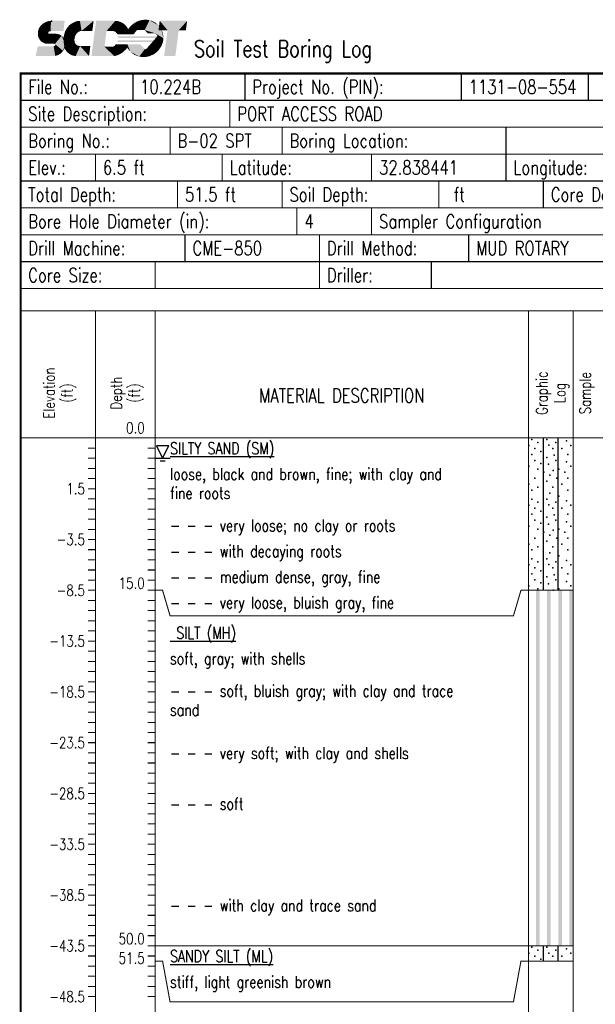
# Model space of a CAD drawing. Extents: x -0.1 to 7.6, y 0 to 10.3.
# Tile 2 of 3: x 0 to 3.8, y 3.7 to 10.3. Entities that reach past the tile are written whole.
import ezdxf
from ezdxf.enums import TextEntityAlignment as Align

# ---------------------------------------------------------------- set-up
doc = ezdxf.new("R2010")
doc.units = 0
doc.linetypes.add('Solid', pattern=[0])
doc.layers.get('0').update_dxf_attribs({"linetype": 'Solid'})
doc.styles.add('ROMAND', font='romand', dxfattribs={"height": 1})

# ---------------------------------------------------------------- blocks, each defined once
blk = doc.blocks.new('DGRFC_WTLEV1')
at = {"color": 7, "linetype": 'Solid'}
for points in [[(0, 0), (0.05, 0.1), (-0.05, 0.1), (0, 0)], [(-0.06, 0), (0.06, 0)], [(-0.02, -0.02), (0.02, -0.02)]]:
    blk.add_lwpolyline(points, dxfattribs=at)
blk = doc.blocks.new('DGRFC_SCDOT')
at = {"color": 7}
blk.add_point((832.817, 1897.5), dxfattribs=at)
for points in [[(309.317, 1696), (178.681, 1515.949), (309.317, 1696), (115.583, 1225.443)], [(661.817, 1266.5), (309.317, 1696), (661.817, 1266.5), (115.583, 1225.443)], [(309.317, 1696), (248.317, 1625), (309.317, 1696), (178.681, 1515.949)], [(248.317, 1625), (213.317, 1575), (248.317, 1625), (178.681, 1515.949)], [(803.563, 1907.5), (578.304, 1861.188), (803.563, 1907.5), (309.317, 1696)], [(742.817, 1359), (803.563, 1907.5), (742.817, 1359), (309.317, 1696)], [(578.304, 1861.188), (424.817, 1786.5), (578.304, 1861.188), (309.317, 1696)], [(424.817, 1786.5), (371.817, 1745.5), (424.817, 1786.5), (309.317, 1696)], [(690.817, 1337.5), (742.817, 1359), (690.817, 1337.5), (309.317, 1696)], [(666.317, 1313), (690.817, 1337.5), (666.317, 1313), (309.317, 1696)], [(661.817, 1266.5), (666.317, 1313), (661.817, 1266.5), (309.317, 1696)], [(578.304, 1861.188), (500.317, 1827), (578.304, 1861.188), (424.817, 1786.5)], [(803.563, 1907.5), (683.468, 1894.869), (803.563, 1907.5), (578.304, 1861.188)], [(742.817, 1359), (792.817, 1364), (742.817, 1359), (803.563, 1907.5)], [(792.817, 1364), (1462.685, 1364), (792.817, 1364), (803.563, 1907.5)], [(1462.685, 1364), (1533.157, 1907.5), (1462.685, 1364), (803.563, 1907.5)], [(1865.317, 1745), (1610.817, 1456.5), (1865.317, 1745), (1512.817, 1224.5)], [(1865.317, 1745), (1512.817, 1224.5), (1865.317, 1745), (2121.317, 1187.5)], [(1865.317, 1745), (1706.317, 1596.5), (1865.317, 1745), (1610.817, 1456.5)], [(1706.317, 1596.5), (1656.817, 1526.5), (1706.317, 1596.5), (1610.817, 1456.5)], [(1865.317, 1745), (1764.317, 1666), (1865.317, 1745), (1706.317, 1596.5)], [(1865.317, 1745), (1819.817, 1710), (1865.317, 1745), (1764.317, 1666)], [(2332.817, 1907.5), (2076.317, 1857), (2332.817, 1907.5), (1865.317, 1745)], [(2332.817, 1907.5), (1865.317, 1745), (2332.817, 1907.5), (2331.721, 1361.494)], [(2076.317, 1857), (1980.817, 1811.5), (2076.317, 1857), (1865.317, 1745)], [(1865.317, 1745), (2121.317, 1187.5), (1865.317, 1745), (2174.398, 1250.847)], [(1865.317, 1745), (2174.398, 1250.847), (1865.317, 1745), (2238.817, 1309.5)], [(1865.317, 1745), (2238.817, 1309.5), (1865.317, 1745), (2331.721, 1361.494)], [(2332.817, 1907.5), (2212.317, 1897.5), (2332.817, 1907.5), (2076.317, 1857)], [(2212.317, 1897.5), (2166.817, 1887), (2212.317, 1897.5), (2076.317, 1857)], [(2332.817, 1907.5), (2331.721, 1361.494), (2332.817, 1907.5), (2418.317, 1374)], [(2332.817, 1907.5), (2418.317, 1374), (2332.817, 1907.5), (3054.882, 1907.5)], [(2418.317, 1374), (2985.706, 1374), (2418.317, 1374), (3054.882, 1907.5)], [(3183.817, 1907.5), (2943.614, 55), (3183.817, 1907.5), (3626.817, 538.5)], [(3734.503, 1369), (4195.817, 1907.5), (3734.503, 1369), (3183.817, 1907.5)], [(3183.817, 1907.5), (3626.817, 538.5), (3183.817, 1907.5), (3734.503, 1369)], [(3734.503, 1369), (4099.082, 1369), (3734.503, 1369), (4195.817, 1907.5)], [(4099.082, 1369), (4160.439, 1350.733), (4099.082, 1369), (4195.817, 1907.5)], [(4160.439, 1350.733), (4220.229, 1312.938), (4160.439, 1350.733), (4195.817, 1907.5)], [(4356.817, 1882), (4251.317, 1902.5), (4356.817, 1882), (4195.817, 1907.5)], [(4628.817, 1766.5), (4356.817, 1882), (4628.817, 1766.5), (4195.817, 1907.5)], [(4220.229, 1312.938), (4628.817, 1766.5), (4220.229, 1312.938), (4195.817, 1907.5)], [(4220.229, 1312.938), (4267.433, 1268.843), (4220.229, 1312.938), (4628.817, 1766.5)], [(4356.817, 1882), (4306.317, 1897.5), (4356.817, 1882), (4251.317, 1902.5)], [(4267.433, 1268.843), (4857.747, 1192.5), (4267.433, 1268.843), (4628.817, 1766.5)], [(4487.817, 1842), (4402.317, 1872), (4487.817, 1842), (4356.817, 1882)], [(4628.817, 1766.5), (4487.817, 1842), (4628.817, 1766.5), (4356.817, 1882)], [(4628.817, 1766.5), (4568.317, 1806.5), (4628.817, 1766.5), (4487.817, 1842)], [(4729.317, 1681), (4678.817, 1731), (4729.317, 1681), (4628.817, 1766.5)], [(4809.817, 1585), (4729.317, 1681), (4809.817, 1585), (4628.817, 1766.5)], [(4870.317, 1459.5), (4809.817, 1585), (4870.317, 1459.5), (4628.817, 1766.5)], [(4857.747, 1192.5), (4870.317, 1459.5), (4857.747, 1192.5), (4628.817, 1766.5)], [(4809.817, 1585), (4769.817, 1640.5), (4809.817, 1585), (4729.317, 1681)], [(4870.317, 1459.5), (4840.317, 1535), (4870.317, 1459.5), (4809.817, 1585)], [(5177.317, 1771.5), (5036.317, 1660.5), (5177.317, 1771.5), (4870.317, 1459.5)], [(5177.317, 1771.5), (4870.317, 1459.5), (5177.317, 1771.5), (5335.984, 1419)], [(5036.317, 1660.5), (4935.817, 1545), (5036.317, 1660.5), (4870.317, 1459.5)], [(5177.317, 1771.5), (5106.817, 1721), (5177.317, 1771.5), (5036.317, 1660.5)], [(5620.317, 1952.5), (5418.817, 1902.5), (5620.317, 1952.5), (5177.317, 1771.5)], [(5620.317, 1952.5), (5177.317, 1771.5), (5620.317, 1952.5), (5335.984, 1419)], [(5418.817, 1902.5), (5318.317, 1857), (5418.817, 1902.5), (5177.317, 1771.5)], [(5318.317, 1857), (5247.817, 1817), (5318.317, 1857), (5177.317, 1771.5)], [(5620.317, 1952.5), (5335.984, 1419), (5620.317, 1952.5), (5746.317, 1419)], [(5620.317, 1952.5), (5519.976, 1931.727), (5620.317, 1952.5), (5418.817, 1902.5)], [(5806.817, 1967.5), (5705.817, 1962.5), (5806.817, 1967.5), (5620.317, 1952.5)], [(5998.019, 1940.67), (5806.817, 1967.5), (5998.019, 1940.67), (5620.317, 1952.5)], [(5998.019, 1940.67), (5620.317, 1952.5), (5998.019, 1940.67), (5746.317, 1419)], [(5998.019, 1940.67), (5746.317, 1419), (5998.019, 1940.67), (6305.317, 1248)], [(5998.019, 1940.67), (5902.317, 1957.5), (5998.019, 1940.67), (5806.817, 1967.5)], [(6194.317, 1873), (6093.817, 1912.5), (6194.317, 1873), (5998.019, 1940.67)], [(6467.593, 1671.111), (6194.317, 1873), (6467.593, 1671.111), (5998.019, 1940.67)], [(6467.593, 1671.111), (5998.019, 1940.67), (6467.593, 1671.111), (6305.317, 1248)], [(6467.593, 1671.111), (6330.737, 1794.501), (6467.593, 1671.111), (6194.317, 1873)], [(6734.166, 992.295), (6467.593, 1671.111), (6734.166, 992.295), (6305.317, 1248)], [(6623.949, 1445.352), (6562.817, 1548.5), (6623.949, 1445.352), (6467.593, 1671.111)], [(6734.166, 992.295), (6623.949, 1445.352), (6734.166, 992.295), (6467.593, 1671.111)], [(6538.361, 1907.5), (6474.372, 1414), (6538.361, 1907.5), (6949.907, 1414)], [(7540.22, 1414), (7983.957, 1907.5), (7540.22, 1414), (6538.361, 1907.5)], [(7540.22, 1414), (6538.361, 1907.5), (7540.22, 1414), (6949.907, 1414)], [(7540.22, 1414), (7919.968, 1414), (7540.22, 1414), (7983.957, 1907.5)], [(178.681, 1515.949), (131.317, 1384.5), (178.681, 1515.949), (115.583, 1225.443)], [(131.317, 1384.5), (119.789, 1309.648), (131.317, 1384.5), (115.583, 1225.443)], [(686.817, 1233), (661.817, 1266.5), (686.817, 1233), (115.583, 1225.443)], [(686.817, 1233), (115.583, 1225.443), (686.817, 1233), (324.317, 800)], [(115.583, 1225.443), (119.789, 1162.29), (115.583, 1225.443), (127.817, 1110)], [(115.583, 1225.443), (127.817, 1110), (115.583, 1225.443), (147.817, 1041.5)], [(115.583, 1225.443), (147.817, 1041.5), (115.583, 1225.443), (324.317, 800)], [(178.681, 1515.949), (152.817, 1453.5), (178.681, 1515.949), (131.317, 1384.5)], [(147.817, 1041.5), (201.817, 934.5), (147.817, 1041.5), (324.317, 800)], [(724.317, 1224.5), (686.817, 1233), (724.317, 1224.5), (324.317, 800)], [(724.317, 1224.5), (324.317, 800), (724.317, 1224.5), (961.1, 699.5)], [(1365.317, 1122), (783.317, 1223), (1365.317, 1122), (724.317, 1224.5)], [(1365.317, 1122), (724.317, 1224.5), (1365.317, 1122), (961.1, 699.5)], [(1365.317, 1122), (1079.317, 1223), (1365.317, 1122), (783.317, 1223)], [(1365.317, 1122), (961.1, 699.5), (1365.317, 1122), (1011.579, 686.534)], [(1448.817, 324), (1365.317, 1122), (1448.817, 324), (1011.579, 686.534)], [(1365.317, 1122), (1195.317, 1207.5), (1365.317, 1122), (1079.317, 1223)], [(1365.317, 1122), (1275.817, 1177.5), (1365.317, 1122), (1195.317, 1207.5)], [(1485.317, 993), (1424.317, 1074.5), (1485.317, 993), (1365.317, 1122)], [(1547.817, 717.5), (1485.317, 993), (1547.817, 717.5), (1365.317, 1122)], [(1448.817, 324), (1547.817, 717.5), (1448.817, 324), (1365.317, 1122)], [(1512.817, 1224.5), (1481.327, 1080.619), (1512.817, 1224.5), (1476.21, 991.523)], [(1512.817, 1224.5), (1476.21, 991.523), (1512.817, 1224.5), (1476.21, 801.477)], [(1512.817, 1224.5), (1476.21, 801.477), (1512.817, 1224.5), (2046.839, 940.182)], [(1512.817, 1224.5), (1489.83, 1140.199), (1512.817, 1224.5), (1481.327, 1080.619)], [(1610.817, 1456.5), (1551.817, 1350.5), (1610.817, 1456.5), (1512.817, 1224.5)], [(1512.817, 1224.5), (2046.839, 940.182), (1512.817, 1224.5), (2059.594, 1025.295)], [(1512.817, 1224.5), (2059.594, 1025.295), (1512.817, 1224.5), (2074.817, 1080.5)], [(1512.817, 1224.5), (2074.817, 1080.5), (1512.817, 1224.5), (2121.317, 1187.5)], [(2074.817, 1080.5), (2091.317, 1117), (2074.817, 1080.5), (2121.317, 1187.5)], [(4267.433, 1268.843), (4298.902, 1234.197), (4267.433, 1268.843), (4857.747, 1192.5)], [(4298.902, 1234.197), (4321.317, 1192.5), (4298.902, 1234.197), (4857.747, 1192.5)], [(6335.317, 1001.5), (6400.817, 1082), (6335.317, 1001.5), (4341.817, 1082)], [(6335.317, 1001.5), (4341.817, 1082), (6335.317, 1001.5), (4349.252, 1045.219)], [(4349.252, 1045.219), (4351.817, 1001.5), (4349.252, 1045.219), (6335.317, 1001.5)], [(4870.317, 1459.5), (4857.747, 1192.5), (4870.317, 1459.5), (5162.317, 1192.5)], [(4870.317, 1459.5), (5162.317, 1192.5), (4870.317, 1459.5), (5335.984, 1419)], [(5746.317, 1419), (5907.317, 1248), (5746.317, 1419), (6305.317, 1248)], [(6734.166, 992.295), (6305.317, 1248), (6734.166, 992.295), (6420.817, 1117)], [(6335.317, 1001.5), (6734.166, 992.295), (6335.317, 1001.5), (6400.817, 1082)], [(6734.166, 992.295), (6420.817, 1117), (6734.166, 992.295), (6400.817, 1082)], [(6695.718, 1260.64), (6660.317, 1371), (6695.718, 1260.64), (6623.949, 1445.352)], [(6734.166, 992.295), (6695.718, 1260.64), (6734.166, 992.295), (6623.949, 1445.352)], [(6727.817, 1102), (6713.661, 1186.242), (6727.817, 1102), (6695.718, 1260.64)], [(6734.166, 992.295), (6727.817, 1102), (6734.166, 992.295), (6695.718, 1260.64)], [(6949.907, 1414), (6773.693, 55), (6949.907, 1414), (7364.006, 55)], [(6949.907, 1414), (7364.006, 55), (6949.907, 1414), (7540.22, 1414)], [(117.817, 563.5), (0, 55), (117.817, 563.5), (1033.762, 55)], [(117.817, 563.5), (1033.762, 55), (117.817, 563.5), (949.817, 563.5)], [(201.817, 934.5), (235.817, 885), (201.817, 934.5), (275.317, 847)], [(201.817, 934.5), (275.317, 847), (201.817, 934.5), (324.317, 800)], [(324.317, 800), (435.281, 737.057), (324.317, 800), (580.817, 699.5)], [(324.317, 800), (580.817, 699.5), (324.317, 800), (961.1, 699.5)], [(435.281, 737.057), (515.205, 707.585), (435.281, 737.057), (580.817, 699.5)], [(1033.762, 55), (998.959, 581.278), (1033.762, 55), (949.817, 563.5)], [(1448.817, 324), (1032.612, 614.96), (1448.817, 324), (998.959, 581.278)], [(1033.762, 55), (1448.817, 324), (1033.762, 55), (998.959, 581.278)], [(1448.817, 324), (1011.579, 686.534), (1448.817, 324), (1039.317, 650)], [(1448.817, 324), (1039.317, 650), (1448.817, 324), (1032.612, 614.96)], [(1448.817, 324), (1542.817, 548.5), (1448.817, 324), (1547.817, 717.5)], [(1448.817, 324), (1517.317, 442.5), (1448.817, 324), (1542.817, 548.5)], [(1476.21, 801.477), (2046.839, 859.324), (1476.21, 801.477), (2046.839, 940.182)], [(1476.21, 801.477), (2050.817, 800), (1476.21, 801.477), (2046.839, 859.324)], [(1476.21, 801.477), (1492.317, 654), (1476.21, 801.477), (1532.317, 473)], [(1476.21, 801.477), (1532.317, 473), (1476.21, 801.477), (2063.846, 757.188)], [(1476.21, 801.477), (2063.846, 757.188), (1476.21, 801.477), (2050.817, 800)], [(1547.817, 717.5), (1532.317, 848), (1547.817, 717.5), (1485.317, 993)], [(1492.317, 654), (1512.317, 538.5), (1492.317, 654), (1532.317, 473)], [(1517.317, 442.5), (1537.317, 513), (1517.317, 442.5), (1542.817, 548.5)], [(1547.817, 717.5), (1542.817, 770), (1547.817, 717.5), (1532.317, 848)], [(1532.317, 473), (2091.317, 714.5), (1532.317, 473), (2063.846, 757.188)], [(1532.317, 473), (2131.817, 659), (1532.317, 473), (2091.317, 714.5)], [(1532.317, 473), (1808.317, 147.5), (1532.317, 473), (2131.817, 659)], [(1542.817, 548.5), (1547.817, 624), (1542.817, 548.5), (1547.817, 717.5)], [(1542.817, 548.5), (1547.817, 588.5), (1542.817, 548.5), (1547.817, 624)], [(1808.317, 147.5), (2109.817, 55), (1808.317, 147.5), (2131.817, 659)], [(2109.817, 55), (2230.817, 594), (2109.817, 55), (2131.817, 659)], [(2109.817, 55), (2342.317, 579.5), (2109.817, 55), (2230.817, 594)], [(2109.817, 55), (2814.678, 55), (2109.817, 55), (2342.317, 579.5)], [(2814.678, 55), (2882.751, 579.988), (2814.678, 55), (2342.317, 579.5)], [(2943.614, 55), (4143.817, 55), (2943.614, 55), (3626.817, 538.5)], [(4143.817, 55), (4019.317, 538.5), (4143.817, 55), (3626.817, 538.5)], [(4143.817, 55), (4091.832, 555.928), (4143.817, 55), (4019.317, 538.5)], [(4143.817, 55), (4147.317, 577.5), (4143.817, 55), (4091.832, 555.928)], [(4143.817, 55), (4578.317, 236.5), (4143.817, 55), (4147.317, 577.5)], [(4578.317, 236.5), (4173.317, 607.5), (4578.317, 236.5), (4147.317, 577.5)], [(4578.317, 236.5), (4233.817, 678), (4578.317, 236.5), (4173.317, 607.5)], [(4578.317, 236.5), (4833.526, 678), (4578.317, 236.5), (4233.817, 678)], [(4327.413, 882.5), (4301.317, 795), (4327.413, 882.5), (6153.817, 795)], [(6231.317, 882.5), (4327.413, 882.5), (6231.317, 882.5), (6153.817, 795)], [(4578.317, 236.5), (4734.317, 377), (4578.317, 236.5), (4833.526, 678)], [(4734.317, 377), (4824.817, 493), (4734.317, 377), (4833.526, 678)], [(4833.526, 678), (4824.817, 493), (4833.526, 678), (4991.317, 281.5)], [(5505.798, 678), (4833.526, 678), (5505.798, 678), (4991.317, 281.5)], [(5505.798, 678), (4991.317, 281.5), (5505.798, 678), (5459.317, 25)], [(5756.317, 422.5), (5505.798, 678), (5756.317, 422.5), (5459.317, 25)], [(6153.817, 795), (5831.817, 427.5), (6153.817, 795), (6471.317, 357)], [(6153.817, 795), (6703.408, 779.363), (6153.817, 795), (6734.166, 992.295)], [(6231.317, 882.5), (6153.817, 795), (6231.317, 882.5), (6734.166, 992.295)], [(6153.817, 795), (6471.317, 357), (6153.817, 795), (6703.408, 779.363)], [(6335.317, 1001.5), (6231.317, 882.5), (6335.317, 1001.5), (6734.166, 992.295)], [(6471.317, 357), (6586.817, 518), (6471.317, 357), (6703.408, 779.363)], [(6586.817, 518), (6662.317, 664), (6586.817, 518), (6703.408, 779.363)], [(6586.817, 518), (6632.317, 588.5), (6586.817, 518), (6662.317, 664)], [(6703.408, 779.363), (6721.784, 871.96), (6703.408, 779.363), (6734.166, 992.295)], [(1033.762, 55), (1250.817, 140.5), (1033.762, 55), (1448.817, 324)], [(1033.762, 55), (1154.817, 95.5), (1033.762, 55), (1250.817, 140.5)], [(1250.817, 140.5), (1375.817, 236), (1250.817, 140.5), (1448.817, 324)], [(1250.817, 140.5), (1300.817, 171), (1250.817, 140.5), (1375.817, 236)], [(1300.817, 171), (1341.317, 201), (1300.817, 171), (1375.817, 236)], [(1375.817, 236), (1421.317, 283), (1375.817, 236), (1448.817, 324)], [(1448.817, 324), (1496.317, 390.5), (1448.817, 324), (1517.317, 442.5)], [(1517.317, 442.5), (1527.317, 473), (1517.317, 442.5), (1537.317, 513)], [(1532.317, 473), (1542.817, 422.5), (1532.317, 473), (1624.317, 297)], [(1532.317, 473), (1624.317, 297), (1532.317, 473), (1808.317, 147.5)], [(1624.317, 297), (1677.317, 245), (1624.317, 297), (1715.817, 209)], [(1624.317, 297), (1715.817, 209), (1624.317, 297), (1808.317, 147.5)], [(1808.317, 147.5), (1874.817, 110.5), (1808.317, 147.5), (1935.317, 85.5)], [(1808.317, 147.5), (1935.317, 85.5), (1808.317, 147.5), (2109.817, 55)], [(1935.317, 85.5), (1990.817, 70), (1935.317, 85.5), (2030.817, 65)], [(1935.317, 85.5), (2030.817, 65), (1935.317, 85.5), (2109.817, 55)], [(2030.817, 65), (2067.817, 58), (2030.817, 65), (2109.817, 55)], [(4143.817, 55), (4311.317, 95.5), (4143.817, 55), (4578.317, 236.5)], [(4143.817, 55), (4200.817, 65), (4143.817, 55), (4311.317, 95.5)], [(4311.317, 95.5), (4437.317, 150.5), (4311.317, 95.5), (4578.317, 236.5)], [(4437.317, 150.5), (4502.817, 186), (4437.317, 150.5), (4578.317, 236.5)], [(4578.317, 236.5), (4658.817, 307), (4578.317, 236.5), (4734.317, 377)], [(4734.317, 377), (4784.817, 437.5), (4734.317, 377), (4824.817, 493)], [(4824.817, 493), (4915.817, 367), (4824.817, 493), (4991.317, 281.5)], [(4991.317, 281.5), (5066.817, 216), (4991.317, 281.5), (5137.317, 166)], [(4991.317, 281.5), (5137.317, 166), (4991.317, 281.5), (5459.317, 25)], [(5137.317, 166), (5207.817, 115.5), (5137.317, 166), (5318.317, 70)], [(5137.317, 166), (5318.317, 70), (5137.317, 166), (5459.317, 25)], [(5756.317, 422.5), (5459.317, 25), (5756.317, 422.5), (5741.317, 0)], [(5459.317, 25), (5605.317, 0), (5459.317, 25), (5741.317, 0)], [(5831.817, 427.5), (5816.817, 417.5), (5831.817, 427.5), (5741.317, 0)], [(5831.817, 427.5), (5741.317, 0), (5831.817, 427.5), (6199.317, 135.5)], [(5771.008, 415.662), (5756.317, 422.5), (5771.008, 415.662), (5741.317, 0)], [(5816.817, 417.5), (5796.817, 412.5), (5816.817, 417.5), (5741.317, 0)], [(5786.317, 412.5), (5771.008, 415.662), (5786.317, 412.5), (5741.317, 0)], [(5796.817, 412.5), (5786.317, 412.5), (5796.817, 412.5), (5741.317, 0)], [(5741.317, 0), (5982.817, 45), (5741.317, 0), (6199.317, 135.5)], [(5741.317, 0), (5867.317, 15), (5741.317, 0), (5982.817, 45)], [(5831.817, 427.5), (6199.317, 135.5), (5831.817, 427.5), (6471.317, 357)], [(5982.817, 45), (6093.817, 85.5), (5982.817, 45), (6199.317, 135.5)], [(6199.317, 135.5), (6355.317, 241.5), (6199.317, 135.5), (6471.317, 357)], [(6199.317, 135.5), (6284.817, 186), (6199.317, 135.5), (6355.317, 241.5)], [(6355.317, 241.5), (6415.817, 301.5), (6355.317, 241.5), (6471.317, 357)], [(6471.317, 357), (6536.817, 442.5), (6471.317, 357), (6586.817, 518)]]:
    blk.add_solid(points, dxfattribs=at)

msp = doc.modelspace()

# ---------------------------------------------------------------- linework, layer by layer
at = {"color": 7, "linetype": 'Solid'}
for points, const_width in [([(0, 0.7), (7.6, 0.7), (7.6, 9.94), (0, 9.94), (0, 0.7)], 0.014), ([(0, 9.76), (7.6, 9.76)], 0.007), ([(1.4, 9.76), (1.4, 9.58)], 0.007), ([(0, 9.58), (7.6, 9.58)], 0.007), ([(1, 9.58), (1, 9.4)], 0.007), ([(1.75, 9.58), (1.75, 9.4)], 0.007), ([(3.25, 9.58), (3.25, 9.4)], 0.007), ([(0, 9.4), (7.6, 9.4)], 0.007), ([(0.5, 9.4), (0.5, 9.22)], 0.007), ([(1.35, 9.4), (1.35, 9.22)], 0.007), ([(2.35, 9.4), (2.35, 9.22)], 0.007), ([(3.25, 9.4), (3.25, 9.22)], 0.007), ([(0, 9.22), (7.6, 9.22)], 0.007), ([(1.05, 9.22), (1.05, 9.04)], 0.007), ([(1.75, 9.22), (1.75, 9.04)], 0.007), ([(2.8, 9.22), (2.8, 9.04)], 0.007), ([(3.5, 9.22), (3.5, 9.04)], 0.007), ([(0, 9.04), (7.6, 9.04)], 0.007), ([(1.85, 9.04), (1.85, 8.86)], 0.007), ([(2.35, 9.04), (2.35, 8.86)], 0.007), ([(0, 8.86), (7.6, 8.86)], 0.007), ([(1.1, 8.86), (1.1, 8.68)], 0.007), ([(2, 8.86), (2, 8.68)], 0.007), ([(3, 8.86), (3, 8.68)], 0.007), ([(0, 8.68), (7.6, 8.68)], 0.007), ([(0.9, 8.68), (0.9, 8.5)], 0.007), ([(2, 8.68), (2, 8.5)], 0.007), ([(2.75, 8.68), (2.75, 8.5)], 0.007), ([(0, 8.5), (7.6, 8.5)], 0.007), ([(0, 8.35), (7.6, 8.35)], 0.007), ([(0.5, 8.35), (0.5, 0.7)], 0.007), ([(0.9, 8.35), (0.9, 0.7)], 0.007), ([(3.4, 8.35), (3.4, 0.7)], 0.007), ([(3.7, 8.35), (3.7, 0.7)], 0.007), ([(0, 7.5), (7.6, 7.5)], 0.007), ([(0.9, 7.5), (0.85, 7.5)], 0.007), ([(0.5, 7.432), (0.45, 7.432)], 0.007), ([(0.9, 7.432), (0.85, 7.432)], 0.007), ([(0.5, 7.364), (0.45, 7.364)], 0.007), ([(0.9, 7.364), (0.85, 7.364)], 0.007), ([(0.5, 7.296), (0.45, 7.296)], 0.007), ([(0.9, 7.296), (0.85, 7.296)], 0.007), ([(0.5, 7.228), (0.45, 7.228)], 0.007), ([(0.9, 7.228), (0.85, 7.228)], 0.007), ([(0.5, 7.16), (0.45, 7.16)], 0.007), ([(0.9, 7.16), (0.85, 7.16)], 0.007), ([(0.5, 7.092), (0.45, 7.092)], 0.007), ([(0.9, 7.092), (0.85, 7.092)], 0.007), ([(0.5, 7.024), (0.45, 7.024)], 0.007), ([(0.9, 7.024), (0.85, 7.024)], 0.007), ([(0.5, 6.956), (0.45, 6.956)], 0.007), ([(0.9, 6.956), (0.85, 6.956)], 0.007), ([(0.5, 6.888), (0.45, 6.888)], 0.007), ([(0.9, 6.888), (0.85, 6.888)], 0.007), ([(0.5, 6.82), (0.45, 6.82)], 0.007), ([(0.9, 6.82), (0.85, 6.82)], 0.007), ([(0.5, 6.752), (0.45, 6.752)], 0.007), ([(0.9, 6.752), (0.85, 6.752)], 0.007), ([(0.5, 6.684), (0.45, 6.684)], 0.007), ([(0.9, 6.684), (0.85, 6.684)], 0.007), ([(0.5, 6.616), (0.45, 6.616)], 0.007), ([(0.9, 6.616), (0.85, 6.616)], 0.007), ([(0.5, 6.548), (0.45, 6.548)], 0.007), ([(0.9, 6.548), (0.85, 6.548)], 0.007), ([(0.5, 6.48), (0.45, 6.48)], 0.007), ([(0.9, 6.48), (0.85, 6.48)], 0.007), ([(0.9, 6.48), (0.95, 6.48), (1, 6.3098), (3.3, 6.3098), (3.35, 6.48), (3.4, 6.48)], 0.007), ([(3.4, 6.48), (3.7, 6.48)], 0.007), ([(0.5, 6.412), (0.45, 6.412)], 0.007), ([(0.9, 6.412), (0.85, 6.412)], 0.007), ([(0.5, 6.344), (0.45, 6.344)], 0.007), ([(0.9, 6.344), (0.85, 6.344)], 0.007), ([(0.5, 6.276), (0.45, 6.276)], 0.007), ([(0.9, 6.276), (0.85, 6.276)], 0.007), ([(0.5, 6.208), (0.45, 6.208)], 0.007), ([(0.9, 6.208), (0.85, 6.208)], 0.007), ([(0.5, 6.14), (0.45, 6.14)], 0.007), ([(0.9, 6.14), (0.85, 6.14)], 0.007), ([(0.5, 6.072), (0.45, 6.072)], 0.007), ([(0.9, 6.072), (0.85, 6.072)], 0.007), ([(0.5, 6.004), (0.45, 6.004)], 0.007), ([(0.9, 6.004), (0.85, 6.004)], 0.007), ([(0.5, 5.936), (0.45, 5.936)], 0.007), ([(0.9, 5.936), (0.85, 5.936)], 0.007), ([(0.5, 5.868), (0.45, 5.868)], 0.007), ([(0.9, 5.868), (0.85, 5.868)], 0.007), ([(0.5, 5.8), (0.45, 5.8)], 0.007), ([(0.9, 5.8), (0.85, 5.8)], 0.007), ([(0.5, 5.732), (0.45, 5.732)], 0.007), ([(0.9, 5.732), (0.85, 5.732)], 0.007), ([(0.5, 5.664), (0.45, 5.664)], 0.007), ([(0.9, 5.664), (0.85, 5.664)], 0.007), ([(0.5, 5.596), (0.45, 5.596)], 0.007), ([(0.9, 5.596), (0.85, 5.596)], 0.007), ([(0.5, 5.528), (0.45, 5.528)], 0.007), ([(0.9, 5.528), (0.85, 5.528)], 0.007), ([(0.5, 5.46), (0.45, 5.46)], 0.007), ([(0.9, 5.46), (0.85, 5.46)], 0.007), ([(0.5, 5.392), (0.45, 5.392)], 0.007), ([(0.9, 5.392), (0.85, 5.392)], 0.007), ([(0.5, 5.324), (0.45, 5.324)], 0.007), ([(0.9, 5.324), (0.85, 5.324)], 0.007), ([(0.5, 5.256), (0.45, 5.256)], 0.007), ([(0.9, 5.256), (0.85, 5.256)], 0.007), ([(0.5, 5.188), (0.45, 5.188)], 0.007), ([(0.9, 5.188), (0.85, 5.188)], 0.007), ([(0.5, 5.12), (0.45, 5.12)], 0.007), ([(0.9, 5.12), (0.85, 5.12)], 0.007), ([(0.5, 5.052), (0.45, 5.052)], 0.007), ([(0.9, 5.052), (0.85, 5.052)], 0.007), ([(0.5, 4.984), (0.45, 4.984)], 0.007), ([(0.9, 4.984), (0.85, 4.984)], 0.007), ([(0.5, 4.916), (0.45, 4.916)], 0.007), ([(0.9, 4.916), (0.85, 4.916)], 0.007), ([(0.5, 4.848), (0.45, 4.848)], 0.007), ([(0.9, 4.848), (0.85, 4.848)], 0.007), ([(0.5, 4.78), (0.45, 4.78)], 0.007), ([(0.9, 4.78), (0.85, 4.78)], 0.007), ([(0.5, 4.712), (0.45, 4.712)], 0.007), ([(0.9, 4.712), (0.85, 4.712)], 0.007), ([(0.5, 4.644), (0.45, 4.644)], 0.007), ([(0.9, 4.644), (0.85, 4.644)], 0.007), ([(0.5, 4.576), (0.45, 4.576)], 0.007), ([(0.9, 4.576), (0.85, 4.576)], 0.007), ([(0.5, 4.508), (0.45, 4.508)], 0.007), ([(0.9, 4.508), (0.85, 4.508)], 0.007), ([(0.5, 4.44), (0.45, 4.44)], 0.007), ([(0.9, 4.44), (0.85, 4.44)], 0.007), ([(0.5, 4.372), (0.45, 4.372)], 0.007), ([(0.9, 4.372), (0.85, 4.372)], 0.007), ([(0.5, 4.304), (0.45, 4.304)], 0.007), ([(0.9, 4.304), (0.85, 4.304)], 0.007), ([(0.5, 4.236), (0.45, 4.236)], 0.007), ([(0.9, 4.236), (0.85, 4.236)], 0.007), ([(0.5, 4.168), (0.45, 4.168)], 0.007), ([(0.9, 4.168), (0.85, 4.168)], 0.007), ([(0.5, 4.1), (0.45, 4.1)], 0.007), ([(0.9, 4.1), (0.85, 4.1)], 0.007), ([(0.9, 4.1), (3.4, 4.1)], 0.007), ([(3.4, 4.1), (3.7, 4.1)], 0.007), ([(0.5, 4.032), (0.45, 4.032)], 0.007), ([(0.9, 4.032), (0.85, 4.032)], 0.007), ([(0.5, 3.964), (0.45, 3.964)], 0.007), ([(0.9, 3.964), (0.85, 3.964)], 0.007), ([(0.9, 3.998), (0.95, 3.998), (1, 3.7258), (3.3, 3.7258), (3.35, 3.998), (3.4, 3.998)], 0.007), ([(3.4, 3.998), (3.7, 3.998)], 0.007), ([(0.5, 3.896), (0.45, 3.896)], 0.007), ([(0.9, 3.896), (0.85, 3.896)], 0.007), ([(0.5, 3.828), (0.45, 3.828)], 0.007), ([(0.9, 3.828), (0.85, 3.828)], 0.007), ([(0.5, 3.76), (0.45, 3.76)], 0.007), ([(0.9, 3.76), (0.85, 3.76)], 0.007)]:
    msp.add_lwpolyline(points, dxfattribs=dict(at, const_width=const_width))
for points in [[(0.75, 9.94), (0.75, 9.76)], [(1.5, 9.94), (1.5, 9.76)], [(2.95, 9.94), (2.95, 9.76)], [(3.8, 9.94), (3.8, 9.76)], [(3.5, 6.48), (3.5, 7.5)], [(3.6, 6.48), (3.6, 7.5)], [(3.5, 3.998), (3.5, 4.1)], [(3.6, 3.998), (3.6, 4.1)]]:
    msp.add_lwpolyline(points, dxfattribs=at)
at = {"color": 7}
for p in [(3.4035, 7.45), (3.4235, 7.49), (3.4635, 7.47), (3.5235, 7.49), (3.5373, 7.4518), (3.5835, 7.47), (3.6553, 7.48), (3.6835, 7.45), (3.4235, 7.39), (3.4435, 7.43), (3.4835, 7.41), (3.5635, 7.43), (3.5736, 7.3845), (3.6235, 7.43), (3.6635, 7.39), (3.4435, 7.35), (3.4835, 7.33), (3.5235, 7.37), (3.5345, 7.3236), (3.5835, 7.35), (3.6544, 7.3391), (3.4035, 7.31), (3.4635, 7.29), (3.5035, 7.27), (3.5654, 7.2818), (3.6035, 7.29), (3.6435, 7.27), (3.6835, 7.31), (3.4035, 7.19), (3.4435, 7.23), (3.5235, 7.21), (3.5435, 7.25), (3.5909, 7.23), (3.6235, 7.19), (3.6635, 7.23), (3.4235, 7.15), (3.4635, 7.17), (3.5435, 7.13), (3.5635, 7.17), (3.6635, 7.15), (3.4235, 7.09), (3.4635, 7.07), (3.5235, 7.09), (3.5835, 7.07), (3.6035, 7.11), (3.6553, 7.08), (3.4035, 7.05), (3.4235, 6.99), (3.4435, 7.03), (3.4835, 7.01), (3.5373, 7.0518), (3.5635, 7.03), (3.6235, 7.03), (3.6635, 6.99), (3.6835, 7.05), (3.4435, 6.95), (3.4835, 6.93), (3.5235, 6.97), (3.5345, 6.9236), (3.5736, 6.9845), (3.5835, 6.95), (3.6544, 6.9391), (3.4035, 6.91), (3.4635, 6.89), (3.5035, 6.87), (3.5654, 6.8818), (3.6035, 6.89), (3.6435, 6.87), (3.6835, 6.91), (3.4035, 6.79), (3.4435, 6.83), (3.5235, 6.81), (3.5435, 6.85), (3.5909, 6.83), (3.6235, 6.79), (3.6635, 6.83), (3.4235, 6.75), (3.4635, 6.77), (3.5435, 6.73), (3.5635, 6.77), (3.6635, 6.75), (3.4235, 6.69), (3.4635, 6.67), (3.5235, 6.69), (3.5835, 6.67), (3.6035, 6.71), (3.6553, 6.68), (3.4035, 6.65), (3.4435, 6.63), (3.4835, 6.61), (3.5373, 6.6518), (3.5635, 6.63), (3.6235, 6.63), (3.6835, 6.65), (3.4235, 6.59), (3.4435, 6.55), (3.4835, 6.53), (3.5235, 6.57), (3.5736, 6.5845), (3.5835, 6.55), (3.6544, 6.5391), (3.6635, 6.59), (3.4035, 6.51), (3.4635, 6.49), (3.5345, 6.5236), (3.5654, 6.4818), (3.6035, 6.49), (3.6835, 6.51), (3.4235, 4.09), (3.5235, 4.09), (3.4035, 4.05), (3.4435, 4.03), (3.4635, 4.07), (3.5373, 4.0518), (3.5635, 4.03), (3.5835, 4.07), (3.6235, 4.03), (3.6553, 4.08), (3.6835, 4.05), (3.4835, 4.01)]:
    msp.add_point(p, dxfattribs=at)
for points in [[(3.45, 4.1), (3.475, 4.1), (3.45, 6.48), (3.475, 6.48)], [(3.525, 4.1), (3.55, 4.1), (3.525, 6.48), (3.55, 6.48)], [(3.6, 4.1), (3.625, 4.1), (3.6, 6.48), (3.625, 6.48)], [(3.675, 4.1), (3.7, 4.1), (3.675, 6.48), (3.7, 6.48)]]:
    msp.add_solid(points, dxfattribs=at)

# ---------------------------------------------------------------- block references
for name, p, xscale, yscale in [('DGRFC_SCDOT', (0.1, 10.05), 0.000127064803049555, 0.000127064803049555), ('DGRFC_WTLEV1', (0.95, 7.364), 0.833333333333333, 0.833333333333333)]:
    msp.add_blockref(name, p, dxfattribs=dict(xscale=xscale, yscale=yscale))

# ---------------------------------------------------------------- texts
at = {"color": 7, "style": 'ROMAND', "width": 0.78}
msp.add_text('Soil Test Boring Log', height=0.1116, dxfattribs=at).set_placement((1.16, 10.05))
for s, p in [('File No.:', (0.05, 9.85)), ('10.224B', (0.8, 9.85)), ('Project No. (PIN):', (1.55, 9.85)), ('1131-08-554', (3, 9.85)), ('Site Description:', (0.05, 9.67)), ('PORT ACCESS ROAD', (1.45, 9.67)), ('Boring No.:', (0.05, 9.49)), ('B-02 SPT', (1.05, 9.49)), ('Boring Location:', (1.8, 9.49)), ('Elev.:', (0.05, 9.31)), ('6.5 ft', (0.55, 9.31)), ('Latitude:', (1.4, 9.31)), ('Longitude:', (3.3, 9.31)), ('32.838441', (2.4, 9.31)), ('Total Depth:', (0.05, 9.13)), ('51.5 ft', (1.1, 9.13)), ('Soil Depth:', (1.8, 9.13)), (' ft', (2.85, 9.13)), ('Core Depth:', (3.55, 9.13)), ('Bore Hole Diameter (in):', (0.05, 8.95)), ('4', (1.9, 8.95)), ('Sampler Configuration', (2.4, 8.95)), ('Drill Machine:', (0.05, 8.77)), ('CME-850', (1.15, 8.77)), ('Drill Method:', (2.05, 8.77)), ('MUD ROTARY', (3.05, 8.77)), ('Core Size:', (0.05, 8.59)), ('Driller:', (2.05, 8.59))]:
    msp.add_text(s, height=0.093, dxfattribs=at).set_placement(p, align=Align.MIDDLE_LEFT)
for s, p in [('Elevation', (0.19, 7.8)), ('Graphic', (3.49, 7.8)), ('Sample', (3.78, 7.8)), ('(ft)', (0.31, 7.8)), ('Depth', (0.64, 7.8)), ('(ft)', (0.76, 7.8)), ('Log', (3.61, 7.8))]:
    msp.add_text(s, height=0.0744, rotation=90, dxfattribs=at).set_placement(p, align=Align.MIDDLE_CENTER)
msp.add_text('MATERIAL DESCRIPTION', height=0.093, dxfattribs=at).set_placement((2.15, 7.7842), align=Align.MIDDLE_CENTER)
for s, p in [('0.0', (0.83, 7.53)), ('15.0', (0.83, 6.49)), ('50.0', (0.83, 4.11)), ('51.5', (0.83, 3.98))]:
    msp.add_text(s, height=0.0744, dxfattribs=at).set_placement(p, align=Align.RIGHT)
for s, p in [('%%uSILTY SAND (SM)%%u', (1, 7.47)), ('loose, black and brown, fine; with clay and', (1, 7.2979)), ('fine roots', (1, 7.1704)), ('- - - very loose; no clay or roots', (1, 6.9536)), ('- - - with decaying roots', (1, 6.7815)), ('- - - medium dense, gray, fine', (1, 6.6094)), ('- - - very loose, bluish gray, fine', (1, 6.4373)), ('%%u SILT (MH)%%u', (1, 6.2351)), ('soft, gray; with shells', (1, 6.063)), ('- - - soft, bluish gray; with clay and trace', (1, 5.8463)), ('sand', (1, 5.7188)), ('- - - very soft; with clay and shells', (1, 5.43)), ('- - - soft', (1, 5.09)), ('- - - with clay and trace sand', (1, 4.41)), ('%%uSANDY SILT (ML)%%u', (1, 4.07)), ('stiff, light greenish brown', (1, 3.8979))]:
    msp.add_text(s, height=0.07905, dxfattribs=at).set_placement(p, align=Align.TOP_LEFT)
for s, p in [('1.5', (0.43, 7.16)), ('-3.5', (0.43, 6.82)), ('-8.5', (0.43, 6.48)), ('-13.5', (0.43, 6.14)), ('-18.5', (0.43, 5.8)), ('-23.5', (0.43, 5.46)), ('-28.5', (0.43, 5.12)), ('-33.5', (0.43, 4.78)), ('-38.5', (0.43, 4.44)), ('-43.5', (0.43, 4.1)), ('-48.5', (0.43, 3.76))]:
    msp.add_text(s, height=0.0744, dxfattribs=at).set_placement(p, align=Align.MIDDLE_RIGHT)

doc.saveas('drawing.dxf')
